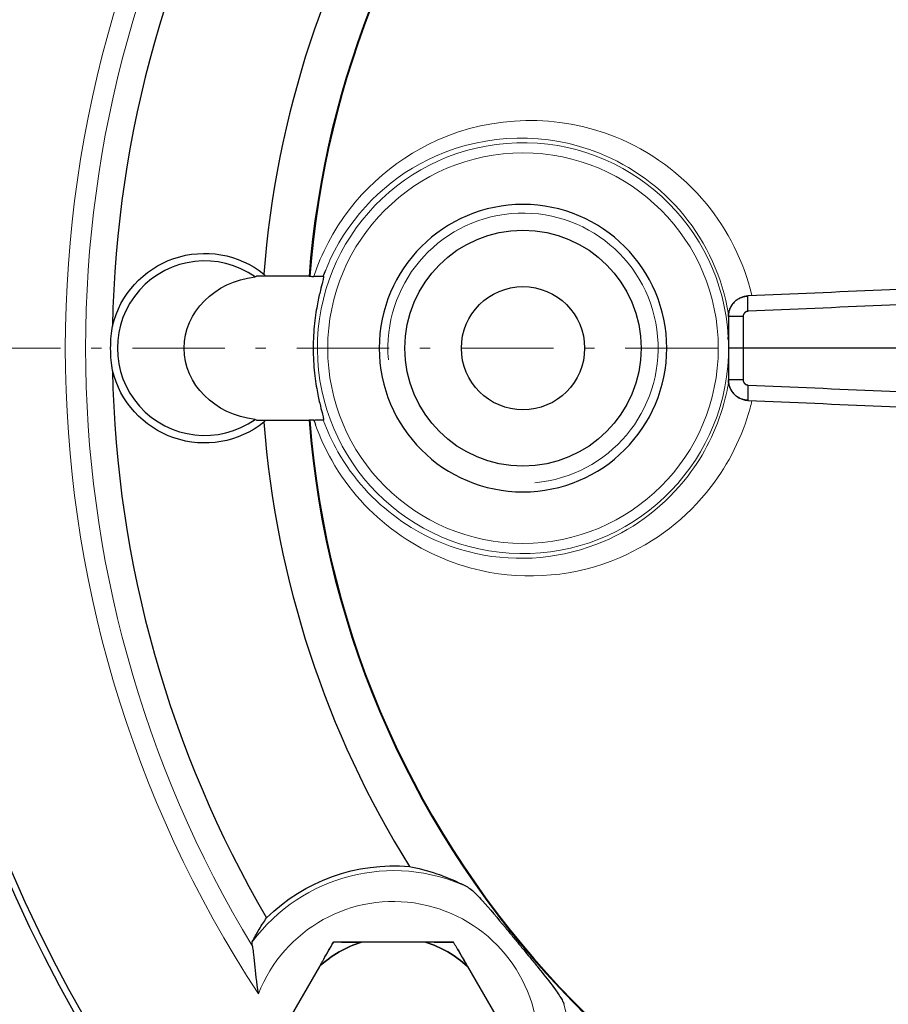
# Model space of a CAD drawing. Header units: millimetres. Extents: x 18 to 610, y -123 to 280.
# Tile 55 of 83: x 383 to 425, y -62 to -14. Entities that reach past the tile are written whole.
import ezdxf

# ---------------------------------------------------------------- set-up
doc = ezdxf.new("R2010")
doc.units = ezdxf.units.MM
doc.linetypes.add('CENTER', pattern=[8, 4.5, -1.5, 0.5, -1.5])
doc.linetypes.add('SOLID', pattern=[0])
doc.styles.add('Arial', font='Arial.ttf', dxfattribs={"height": 7})
doc.dimstyles.get("Standard").update_dxf_attribs({"dimtxt": 5, "dimasz": 5, "dimexe": 0.18, "dimexo": 0.0625, "dimgap": 0.09, "dimtad": 0, "dimtih": 1, "dimtoh": 1, "dimdec": 4, "dimzin": 0, "dimdsep": 46, "dimtxsty": 'Arial', "dimcen": 0.09, "dimadec": 0, "dimazin": 0, "dimtfac": 1, "dimtdec": 4, "dimtofl": 0, "dimtmove": 0, "dimatfit": 3, "dimfxl": 0, "dimtolj": 1, "dimtzin": 0, "dimarcsym": 0})

# ---------------------------------------------------------------- blocks, each defined once
blk = doc.blocks.new('*D3')
at = {"color": 0, "lineweight": -2}
for p, q in [((323.56, -56.067), (323.56, -107.481)), ((560.56, -56.067), (560.56, -107.481)), ((330.56, -105.521), (553.56, -105.521))]:
    blk.add_line(p, q, dxfattribs=at)
at = {"color": 0}
for points in [[(330.56, -104.355), (330.56, -106.688), (323.56, -105.521)], [(553.56, -106.688), (553.56, -104.355), (560.56, -105.521)]]:
    blk.add_solid(points, dxfattribs=at)
at = {"layer": 'Defpoints', "color": 0}
for p in [(323.56, -56.067), (560.56, -56.067), (560.56, -105.521)]:
    blk.add_point(p, dxfattribs=at)
at = {"color": 0, "lineweight": 9, "insert": (366.514, -98.448), "char_height": 7, "attachment_point": 5, "style": 'Arial'}
blk.add_mtext('\\A1;237.0', dxfattribs=at)
blk = doc.blocks.new('*D6')
at = {"color": 0, "lineweight": -2}
for p, q in [((475.144, -86.426), (389.107, 59.337)), ((408.976, 25.674), (471.585, -80.398))]:
    blk.add_line(p, q, dxfattribs=at)
at = {"color": 0}
blk.add_solid([(470.581, -80.991), (472.59, -79.805), (475.144, -86.426)], dxfattribs=at)
at = {"layer": 'Defpoints', "color": 0}
for p in [(408.976, 25.674), (475.144, -86.426)]:
    blk.add_point(p, dxfattribs=at)
at = {"color": 0, "lineweight": 9, "insert": (405.057, 46.609), "char_height": 7, "attachment_point": 5, "rotation": 300.5513, "style": 'Arial'}
blk.add_mtext('\\A1;Ø130.2', dxfattribs=at)
blk = doc.blocks.new('BlockOfCenters_5', base_point=(442.06, -30.376))
at = {"color": 6, "linetype": 'CENTER', "lineweight": 9}
blk.add_lwpolyline([(520.54, -30.376), (363.58, -30.376)], dxfattribs=at)
blk = doc.blocks.new('BlockOfViews_7')
at = {"linetype": 'SOLID', "lineweight": 30}
for p, q in [((396.642, -26.876, 10.227), (394.09, -26.876, 5.442)), ((435.16, -30.376, 73.928), (417.777, -30.376, 73.169)), ((394.09, -33.876, 5.442), (396.642, -33.876, 10.227)), ((402.31, -59.31, 14.467), (399.196, -59.31, 14.467)), ((397.144, -60.495, 14.467), (395.587, -63.191, 14.467)), ((404.362, -60.495, 14.467), (405.919, -63.191, 14.467))]:
    blk.add_line(p, q, dxfattribs=at)
at = {"color": 196, "linetype": 'SOLID', "lineweight": 9, "extrusion": (0, 0, -1)}
blk.add_circle((-407.06, -30.376, -30.427), 9.509, dxfattribs=at)
at = {"linetype": 'SOLID', "lineweight": 30, "extrusion": (0, 0, -1)}
blk.add_circle((-407.06, -30.376, -30.427), 7, dxfattribs=at)
at = {"linetype": 'SOLID', "lineweight": 30}
for centre, radius in [((407.06, -30.376, 29.427), 5.75), ((407.06, -30.376, 20.427), 3)]:
    blk.add_circle(centre, radius, dxfattribs=at)
for centre, radius, start, end in [((442.06, -30.376, -7.773), 65.4, 48.54992, 318.36116), ((442.06, -30.376, 10.227), 65.086, 48.87291, 318.68174), ((442.06, -30.376, 10.227), 45.553, 33.4651, 175.5936), ((442.06, -30.376, 10.227), 45.519, 33.399, 175.5901), ((442.06, -30.376, 2.027), 55, 149.6959, 178.875), ((442.06, -30.376, 2.027), 47.75, 148.0785, 175.6711), ((391.56, -30.376, 6.227), 4.25, 54.7338, 305.2662), ((407.06, -30.376, 29.936), 10.009, 2.2464, 3.0508), ((442.06, -30.376, 2.027), 55, 181.125, 210.3041), ((442.06, -30.376, 2.027), 47.75, 184.3289, 211.9215), ((442.06, -30.376, 10.227), 45.553, 184.4064, 339.4342), ((442.06, -30.376, 10.227), 45.519, 184.4099, 339.4181), ((400.753, -64.376, 14.467), 5.3, 107.0799, 132.9201), ((400.753, -64.376, 14.467), 5.3, 47.0799, 72.9201)]:
    blk.add_arc(centre, radius, start, end, dxfattribs=at)
at = {"color": 196, "linetype": 'SOLID', "lineweight": 9}
for centre, radius, start, end in [((442.06, -30.376, 10.227), 57.285, 146.7024, 213.2976), ((407.06, -30.376, 29.936), 10.009, 3.0508, 357.7536), ((400.753, -64.376, 8.779), 8.551, 65.099, 143.5025), ((400.753, -64.376, 8.779), 8.551, 295.4137, 13.8173)]:
    blk.add_arc(centre, radius, start, end, dxfattribs=at)
at = {"color": 196, "linetype": 'SOLID', "lineweight": 9, "extrusion": (0, 0, -1)}
for centre, radius, start, end in [((-442.06, -30.376, -9.401), 56.3, 328.8077, 31.1923), ((-400.753, -64.376, -10.227), 7.051, 21.2111, 259.8727)]:
    blk.add_arc(centre, radius, start, end, dxfattribs=at)
at = {"linetype": 'SOLID', "lineweight": 9, "extrusion": (0, 0, -1)}
blk.add_arc((-407.06, -30.376, -29.427), 6.58, 355, 265, dxfattribs=at)
at = {"linetype": 'SOLID', "lineweight": 30, "extrusion": (-2.45015e-16, 0, -1)}
for centre, radius, start, end in [((-391.56, -30.376, -2.027), 4.617, 13.5252, 128.6872), ((-391.56, -30.376, -2.027), 4.617, 231.3128, 346.4748), ((-400.753, -64.376, -2.027), 8.786, 45.3209, 95.0791)]:
    blk.add_arc(centre, radius, start, end, dxfattribs=at)
at = {"linetype": 'SOLID', "lineweight": 30, "extrusion": (0, 0, -1)}
for start, end in [(47.0799, 72.9201), (107.0799, 132.9201)]:
    blk.add_arc((-400.753, -64.376, -14.467), 5.3, start, end, dxfattribs=at)
at = {"linetype": 'SOLID', "lineweight": 30, "extrusion": (-0.866025, 0.5, -9.51527e-13)}
blk.add_arc((-144.06, 2.215, -374.184), 12.435, 101.8388, 106.3028, dxfattribs=at)
at = {"linetype": 'SOLID', "lineweight": 30, "extrusion": (1.18332e-12, 1, -5.09917e-12)}
blk.add_arc((-401.319, 2.215, -59.31), 12.435, 75.5633, 80.1731, dxfattribs=at)
at = {"linetype": 'SOLID', "lineweight": 30, "extrusion": (-1.18332e-12, 1, -5.09917e-12)}
blk.add_arc((-400.187, 2.215, -59.31), 12.435, 101.8389, 106.3028, dxfattribs=at)
at = {"linetype": 'SOLID', "lineweight": 30, "extrusion": (0.866025, 0.5, -5.62356e-12)}
blk.add_arc((-256.694, 2.215, 319.941), 12.435, 75.5633, 80.1731, dxfattribs=at)
at = {"linetype": 'SOLID', "lineweight": 30, "extrusion": (0, 0, -1)}
for centre, start_param, end_param in [((394.532, -30.376, 6.227), 1.701746, 4.581439), ((396.68, -30.376, 10.227), 4.702731, 4.711215), ((396.68, -30.376, 10.227), 1.571971, 1.580454)]:
    blk.add_ellipse(centre, major_axis=(3.973, 0), ratio=0.881042, start_param=start_param, end_param=end_param, dxfattribs=at)
at = {"color": 196, "linetype": 'SOLID', "lineweight": 9}
for points, knots in [([(418.202, -27.797, 21.213), (417.809, -26.154, 21.028), (417.035, -24.619, 20.663), (414.786, -21.871, 19.589), (413.229, -20.759, 18.838), (408.766, -18.964, 16.641), (405.61, -19.031, 15.039), (400.697, -21.221, 12.459), (398.762, -22.958, 11.409), (397.297, -25.763, 10.605), (397.065, -26.309, 10.476), (396.876, -26.876, 10.372)], [-71.970865, -71.970865, -71.970865, -71.970865, -66.81395, -66.81395, -60.792894, -60.792894, -50.794362, -50.794362, -42.749305, -42.749305, -40.91228, -40.91228, -40.91228, -40.91228]), ([(397.453, -26.568, 11.293), (397.581, -26.248, 11.37), (397.725, -25.937, 11.457), (398.985, -23.526, 12.216), (400.774, -21.923, 13.279), (405.31, -19.905, 15.893), (408.223, -19.846, 17.515), (412.339, -21.506, 19.741), (413.774, -22.532, 20.501), (415.997, -25.251, 21.669), (416.775, -26.939, 22.071), (417.067, -28.721, 22.222)], [41.593891, 41.593891, 41.593891, 41.593891, 42.749305, 42.749305, 50.794362, 50.794362, 60.792894, 60.792894, 66.81395, 66.81395, 72.78235, 72.78235, 72.78235, 72.78235]), ([(417.066, -32.041, 22.221), (417.008, -32.39, 22.191), (416.933, -32.733, 22.152), (416.489, -34.359, 21.922), (415.88, -35.57, 21.607), (414.002, -38.024, 20.622), (412.563, -39.116, 19.861), (409.007, -40.635, 17.941), (406.829, -40.827, 16.739), (402.06, -39.784, 14.036), (399.53, -38.037, 12.542), (397.771, -34.932, 11.485), (397.531, -34.413, 11.34), (397.335, -33.876, 11.222)], [76.441873, 76.441873, 76.441873, 76.441873, 77.604829, 77.604829, 82.023675, 82.023675, 88.173186, 88.173186, 95.902177, 95.902177, 106.075564, 106.075564, 107.975966, 107.975966, 107.975966, 107.975966]), ([(396.96, -34.118, 10.418), (397.174, -34.717, 10.537), (397.44, -35.294, 10.683), (399.352, -38.672, 11.731), (402.09, -40.566, 13.207), (407.256, -41.701, 15.875), (409.616, -41.496, 17.061), (413.472, -39.851, 18.956), (415.034, -38.669, 19.708), (417.072, -36.008, 20.68), (417.732, -34.695, 20.992), (418.148, -33.176, 21.188), (418.179, -33.052, 21.202), (418.209, -32.926, 21.216)], [-108.028101, -108.028101, -108.028101, -108.028101, -106.075564, -106.075564, -95.902177, -95.902177, -88.173186, -88.173186, -82.023675, -82.023675, -77.604829, -77.604829, -77.212407, -77.212407, -77.212407, -77.212407])]:
    blk.add_open_spline(points, degree=3, knots=knots, dxfattribs=at)
at = {"linetype": 'SOLID', "lineweight": 30}
for points, degree in [([(394.446, -26.772, 2.027), (394.473, -26.806, 2.136), (394.5, -26.84, 2.246), (394.526, -26.875, 2.355)], 3), ([(397.335, -26.876, 11.222), (397.373, -26.773, 11.245), (397.412, -26.67, 11.268), (397.453, -26.568, 11.293)], 3), ([(394.014, -26.906, 6.227), (394.028, -26.889, 5.971), (394.052, -26.877, 5.707), (394.09, -26.876, 5.442)], 3), ([(418.209, -27.826, 21.216), (418.207, -27.816, 21.215), (418.204, -27.806, 21.214), (418.202, -27.797, 21.213)], 3), ([(417.06, -28.833, 72.418), (417.06, -29.605, 72.42), (417.06, -30.376, 72.42)], 2), ([(417.777, -28.831, 73.167), (417.777, -29.604, 73.169), (417.777, -30.376, 73.169)], 2), ([(417.06, -30.376, 72.42), (417.06, -31.147, 72.42), (417.06, -31.919, 72.418)], 2), ([(417.777, -30.376, 73.169), (417.777, -31.148, 73.169), (417.777, -31.921, 73.167)], 2), ([(417.067, -32.031, 22.222), (417.067, -32.034, 22.221), (417.066, -32.038, 22.221), (417.066, -32.041, 22.221)], 3), ([(394.09, -33.876, 5.442), (394.052, -33.875, 5.707), (394.028, -33.864, 5.971), (394.014, -33.846, 6.227)], 3), ([(394.526, -33.877, 2.355), (394.5, -33.912, 2.246), (394.473, -33.947, 2.136), (394.446, -33.98, 2.027)], 3), ([(396.876, -33.876, 10.372), (396.903, -33.957, 10.387), (396.931, -34.038, 10.402), (396.96, -34.118, 10.418)], 3)]:
    blk.add_open_spline(points, degree=degree, dxfattribs=at)
for points, knots in [([(396.675, -26.876, 10.227), (396.678, -26.876, 10.229), (396.681, -26.876, 10.231), (396.747, -26.876, 10.279), (396.811, -26.877, 10.325), (396.876, -26.878, 10.372)], [-8.5856679, -8.5856679, -8.5856679, -8.5856679, -8.5762377, -8.5762377, -8.3401964, -8.3401964, -8.3401964, -8.3401964]), ([(397.335, -26.878, 11.221), (397.337, -26.876, 11.335), (397.34, -26.876, 11.446), (397.349, -26.879, 11.99), (397.35, -26.899, 12.447), (397.335, -26.988, 13.369), (397.319, -27.058, 13.834), (397.269, -27.261, 14.741), (397.235, -27.394, 15.183), (397.151, -27.741, 16.013), (397.102, -27.954, 16.4), (397.027, -28.343, 16.906), (397.001, -28.487, 17.065), (396.952, -28.805, 17.356), (396.928, -28.98, 17.486), (396.887, -29.353, 17.701), (396.87, -29.552, 17.786), (396.848, -29.96, 17.899), (396.842, -30.169, 17.927), (396.842, -30.376, 17.927)], [2.143635, 2.143635, 2.143635, 2.143635, 2.468805, 2.468805, 3.777242, 3.777242, 5.085679, 5.085679, 6.394117, 6.394117, 7.702554, 7.702554, 8.322892, 8.322892, 8.943231, 8.943231, 9.563569, 9.563569, 10.183908, 10.183908, 10.183908, 10.183908]), ([(397.335, -26.878, 11.221), (397.332, -26.879, 11.093), (397.304, -26.882, 10.966), (397.215, -26.883, 10.753), (397.162, -26.883, 10.664), (397.034, -26.881, 10.503), (396.959, -26.879, 10.432), (396.876, -26.878, 10.372)], [0, 0, 0, 0, 0.3848186, 0.3848186, 0.6915455, 0.6915455, 0.9994425, 0.9994425, 0.9994425, 0.9994425]), ([(431.02, -27.267, 72.987), (428.853, -27.361, 72.895), (424.518, -27.55, 72.709), (420.184, -27.74, 72.521), (418.016, -27.834, 72.427)], [0, 0, 0, 0, 6.514585, 13.028925, 13.028925, 13.028925, 13.028925]), ([(417.06, -28.833, 72.418), (417.06, -28.807, 72.418), (417.061, -28.78, 72.418), (417.065, -28.726, 72.418), (417.069, -28.7, 72.418), (417.077, -28.647, 72.418), (417.082, -28.62, 72.418), (417.095, -28.568, 72.418), (417.103, -28.542, 72.418), (417.12, -28.491, 72.418), (417.129, -28.466, 72.418), (417.15, -28.417, 72.418), (417.162, -28.393, 72.418), (417.187, -28.345, 72.419), (417.2, -28.322, 72.419), (417.229, -28.277, 72.419), (417.244, -28.255, 72.419), (417.276, -28.212, 72.419), (417.293, -28.191, 72.42), (417.329, -28.151, 72.42), (417.347, -28.131, 72.42), (417.386, -28.094, 72.421), (417.406, -28.076, 72.421), (417.447, -28.042, 72.421), (417.469, -28.026, 72.421), (417.513, -27.996, 72.422), (417.536, -27.981, 72.422), (417.582, -27.955, 72.423), (417.606, -27.942, 72.423), (417.654, -27.919, 72.423), (417.678, -27.909, 72.424), (417.728, -27.89, 72.424), (417.754, -27.881, 72.424), (417.805, -27.866, 72.425), (417.831, -27.86, 72.425), (417.884, -27.849, 72.426), (417.91, -27.844, 72.426), (417.963, -27.838, 72.427), (417.99, -27.836, 72.427), (418.016, -27.834, 72.427)], [0, 0, 0, 0, 0.080504, 0.080504, 0.161008, 0.161008, 0.241512, 0.241512, 0.322016, 0.322016, 0.40252, 0.40252, 0.483024, 0.483024, 0.563528, 0.563528, 0.644032, 0.644032, 0.724536, 0.724536, 0.805039, 0.805039, 0.885543, 0.885543, 0.966047, 0.966047, 1.046551, 1.046551, 1.127055, 1.127055, 1.207559, 1.207559, 1.288063, 1.288063, 1.368567, 1.368567, 1.449071, 1.449071, 1.529575, 1.529575, 1.529575, 1.529575]), ([(418.016, -27.834, 72.427), (417.953, -27.837, 72.427), (417.858, -27.85, 72.425), (417.736, -27.886, 72.424), (417.647, -27.921, 72.423), (417.562, -27.965, 72.422), (417.481, -28.016, 72.422), (417.406, -28.075, 72.421), (417.337, -28.141, 72.42), (417.274, -28.213, 72.419), (417.218, -28.29, 72.419), (417.17, -28.373, 72.418), (417.131, -28.46, 72.418), (417.099, -28.55, 72.418), (417.069, -28.674, 72.418), (417.06, -28.77, 72.417), (417.06, -28.833, 72.418)], [0, 0, 0, 0, 0.128935, 0.193358, 0.257756, 0.322129, 0.386482, 0.450816, 0.515132, 0.57944, 0.643736, 0.708021, 0.772299, 0.836571, 0.900838, 1.029368, 1.029368, 1.029368, 1.029368]), ([(431.021, -28.009, 73.736), (428.853, -28.105, 73.645), (424.518, -28.296, 73.458), (420.184, -28.486, 73.271), (418.016, -28.581, 73.176)], [0, 0, 0, 0, 6.514585, 13.028925, 13.028925, 13.028925, 13.028925]), ([(418.016, -28.581, 73.176), (418.01, -28.581, 73.176), (418.003, -28.582, 73.176), (417.99, -28.584, 73.175), (417.983, -28.585, 73.175), (417.97, -28.588, 73.175), (417.964, -28.589, 73.174), (417.951, -28.593, 73.174), (417.944, -28.595, 73.173), (417.932, -28.6, 73.173), (417.926, -28.603, 73.173), (417.914, -28.608, 73.172), (417.908, -28.611, 73.172), (417.896, -28.618, 73.171), (417.891, -28.622, 73.171), (417.88, -28.629, 73.171), (417.874, -28.633, 73.17), (417.864, -28.642, 73.17), (417.859, -28.646, 73.17), (417.849, -28.656, 73.169), (417.844, -28.66, 73.169), (417.836, -28.67, 73.169), (417.831, -28.676, 73.169), (417.823, -28.686, 73.168), (417.82, -28.692, 73.168), (417.812, -28.703, 73.168), (417.809, -28.709, 73.168), (417.803, -28.721, 73.168), (417.8, -28.727, 73.168), (417.795, -28.74, 73.167), (417.792, -28.746, 73.167), (417.788, -28.759, 73.167), (417.786, -28.765, 73.167), (417.783, -28.778, 73.167), (417.782, -28.785, 73.167), (417.779, -28.798, 73.167), (417.779, -28.804, 73.167), (417.778, -28.818, 73.167), (417.777, -28.825, 73.167), (417.777, -28.831, 73.167)], [0, 0, 0, 0, 0.019912, 0.019912, 0.0398239, 0.0398239, 0.0597359, 0.0597359, 0.0796479, 0.0796479, 0.0995599, 0.0995599, 0.1194718, 0.1194718, 0.1393838, 0.1393838, 0.1592958, 0.1592958, 0.1792077, 0.1792077, 0.1991197, 0.1991197, 0.2190317, 0.2190317, 0.2389437, 0.2389437, 0.2588556, 0.2588556, 0.2787676, 0.2787676, 0.2986796, 0.2986796, 0.3185915, 0.3185915, 0.3385035, 0.3385035, 0.3584155, 0.3584155, 0.3783275, 0.3783275, 0.3783275, 0.3783275]), ([(418.016, -28.581, 73.176), (418, -28.582, 73.176), (417.977, -28.585, 73.175), (417.946, -28.594, 73.173), (417.924, -28.603, 73.173), (417.903, -28.614, 73.172), (417.883, -28.627, 73.171), (417.864, -28.641, 73.17), (417.846, -28.658, 73.169), (417.831, -28.676, 73.169), (417.817, -28.695, 73.168), (417.805, -28.716, 73.168), (417.795, -28.738, 73.167), (417.787, -28.76, 73.167), (417.78, -28.791, 73.167), (417.777, -28.815, 73.167), (417.777, -28.831, 73.167)], [0, 0, 0, 0, 0.128935, 0.193358, 0.257756, 0.322129, 0.386482, 0.450816, 0.515132, 0.57944, 0.643736, 0.708021, 0.772299, 0.836571, 0.900838, 1.029368, 1.029368, 1.029368, 1.029368]), ([(417.777, -28.831, 73.167), (417.777, -28.858, 73.167), (417.777, -28.886, 73.167), (417.777, -28.94, 73.167), (417.777, -28.967, 73.167), (417.777, -29.021, 73.167), (417.777, -29.048, 73.167), (417.777, -29.102, 73.168), (417.777, -29.129, 73.168), (417.777, -29.184, 73.168), (417.777, -29.211, 73.168), (417.777, -29.265, 73.168), (417.777, -29.292, 73.168), (417.777, -29.346, 73.168), (417.777, -29.373, 73.168), (417.777, -29.428, 73.168), (417.777, -29.455, 73.168), (417.777, -29.509, 73.168), (417.777, -29.536, 73.168), (417.777, -29.59, 73.168), (417.777, -29.617, 73.168), (417.777, -29.671, 73.169), (417.777, -29.699, 73.169), (417.777, -29.753, 73.169), (417.777, -29.78, 73.169), (417.777, -29.834, 73.169), (417.777, -29.861, 73.169), (417.777, -29.915, 73.169), (417.777, -29.942, 73.169), (417.777, -29.997, 73.169), (417.777, -30.024, 73.169), (417.777, -30.078, 73.169), (417.777, -30.105, 73.169), (417.777, -30.159, 73.169), (417.777, -30.186, 73.169), (417.777, -30.241, 73.169), (417.777, -30.268, 73.169), (417.777, -30.322, 73.169), (417.777, -30.349, 73.169), (417.777, -30.376, 73.169)], [0, 0, 0, 0, 0.0061437, 0.0061437, 0.0122874, 0.0122874, 0.0184311, 0.0184311, 0.0245748, 0.0245748, 0.0307185, 0.0307185, 0.0368621, 0.0368621, 0.0430058, 0.0430058, 0.0491495, 0.0491495, 0.0552932, 0.0552932, 0.0614369, 0.0614369, 0.0675806, 0.0675806, 0.0737243, 0.0737243, 0.079868, 0.079868, 0.0860117, 0.0860117, 0.0921554, 0.0921554, 0.098299, 0.098299, 0.1044427, 0.1044427, 0.1105864, 0.1105864, 0.1167301, 0.1167301, 0.1167301, 0.1167301]), ([(387.07, -31.456, 2.027), (387.045, -31.302, 2.154), (387.023, -31.139, 2.262), (386.991, -30.781, 2.423), (386.981, -30.585, 2.472), (386.981, -30.167, 2.472), (386.991, -29.971, 2.423), (387.023, -29.613, 2.262), (387.045, -29.45, 2.154), (387.07, -29.296, 2.027)], [1.289992, 1.289992, 1.289992, 1.289992, 1.882491, 1.882491, 2.509989, 2.509989, 3.137486, 3.137486, 3.729985, 3.729985, 3.729985, 3.729985]), ([(396.842, -30.376, 17.927), (396.842, -30.583, 17.927), (396.848, -30.792, 17.899), (396.87, -31.201, 17.786), (396.887, -31.399, 17.701), (396.928, -31.773, 17.486), (396.952, -31.948, 17.356), (397.001, -32.266, 17.065), (397.027, -32.409, 16.906), (397.102, -32.799, 16.4), (397.151, -33.011, 16.013), (397.235, -33.358, 15.183), (397.269, -33.491, 14.741), (397.319, -33.694, 13.834), (397.335, -33.764, 13.369), (397.35, -33.853, 12.447), (397.349, -33.873, 11.99), (397.34, -33.876, 11.446), (397.337, -33.876, 11.335), (397.335, -33.874, 11.221)], [10.183908, 10.183908, 10.183908, 10.183908, 10.804246, 10.804246, 11.424585, 11.424585, 12.044923, 12.044923, 12.665262, 12.665262, 13.973699, 13.973699, 15.282136, 15.282136, 16.590573, 16.590573, 17.899011, 17.899011, 18.22418, 18.22418, 18.22418, 18.22418]), ([(417.777, -30.376, 73.169), (417.777, -30.403, 73.169), (417.777, -30.43, 73.169), (417.777, -30.485, 73.169), (417.777, -30.512, 73.169), (417.777, -30.566, 73.169), (417.777, -30.593, 73.169), (417.777, -30.647, 73.169), (417.777, -30.674, 73.169), (417.777, -30.728, 73.169), (417.777, -30.756, 73.169), (417.777, -30.81, 73.169), (417.777, -30.837, 73.169), (417.777, -30.891, 73.169), (417.777, -30.918, 73.169), (417.777, -30.972, 73.169), (417.777, -30.999, 73.169), (417.777, -31.054, 73.169), (417.777, -31.081, 73.169), (417.777, -31.135, 73.168), (417.777, -31.162, 73.168), (417.777, -31.216, 73.168), (417.777, -31.243, 73.168), (417.777, -31.298, 73.168), (417.777, -31.325, 73.168), (417.777, -31.379, 73.168), (417.777, -31.406, 73.168), (417.777, -31.46, 73.168), (417.777, -31.487, 73.168), (417.777, -31.541, 73.168), (417.777, -31.569, 73.168), (417.777, -31.623, 73.168), (417.777, -31.65, 73.168), (417.777, -31.704, 73.167), (417.777, -31.731, 73.167), (417.777, -31.785, 73.167), (417.777, -31.812, 73.167), (417.777, -31.867, 73.167), (417.777, -31.894, 73.167), (417.777, -31.921, 73.167)], [0, 0, 0, 0, 0.00334826, 0.00334826, 0.00669652, 0.00669652, 0.01004477, 0.01004477, 0.01339303, 0.01339303, 0.01674129, 0.01674129, 0.02008955, 0.02008955, 0.0234378, 0.0234378, 0.02678606, 0.02678606, 0.03013432, 0.03013432, 0.03348258, 0.03348258, 0.03683084, 0.03683084, 0.04017909, 0.04017909, 0.04352735, 0.04352735, 0.04687561, 0.04687561, 0.05022387, 0.05022387, 0.05357212, 0.05357212, 0.05692038, 0.05692038, 0.06026864, 0.06026864, 0.0636169, 0.0636169, 0.0636169, 0.0636169]), ([(418.016, -32.918, 72.427), (417.99, -32.917, 72.427), (417.963, -32.914, 72.427), (417.91, -32.908, 72.426), (417.884, -32.903, 72.426), (417.831, -32.893, 72.425), (417.805, -32.886, 72.425), (417.754, -32.871, 72.424), (417.728, -32.863, 72.424), (417.678, -32.844, 72.424), (417.654, -32.833, 72.423), (417.606, -32.81, 72.423), (417.582, -32.798, 72.423), (417.536, -32.771, 72.422), (417.513, -32.756, 72.422), (417.469, -32.726, 72.421), (417.447, -32.71, 72.421), (417.406, -32.676, 72.421), (417.386, -32.658, 72.421), (417.347, -32.621, 72.42), (417.329, -32.601, 72.42), (417.293, -32.561, 72.42), (417.276, -32.541, 72.419), (417.244, -32.498, 72.419), (417.229, -32.476, 72.419), (417.2, -32.43, 72.419), (417.187, -32.407, 72.419), (417.162, -32.359, 72.418), (417.15, -32.335, 72.418), (417.129, -32.286, 72.418), (417.12, -32.261, 72.418), (417.103, -32.21, 72.418), (417.095, -32.184, 72.418), (417.082, -32.132, 72.418), (417.077, -32.106, 72.418), (417.069, -32.053, 72.418), (417.065, -32.026, 72.418), (417.061, -31.972, 72.418), (417.06, -31.946, 72.418), (417.06, -31.919, 72.418)], [0, 0, 0, 0, 0.080133, 0.080133, 0.160266, 0.160266, 0.240399, 0.240399, 0.320532, 0.320532, 0.400665, 0.400665, 0.480798, 0.480798, 0.560931, 0.560931, 0.641064, 0.641064, 0.721196, 0.721196, 0.801329, 0.801329, 0.881462, 0.881462, 0.961595, 0.961595, 1.041728, 1.041728, 1.121861, 1.121861, 1.201994, 1.201994, 1.282127, 1.282127, 1.36226, 1.36226, 1.442393, 1.442393, 1.522526, 1.522526, 1.522526, 1.522526]), ([(417.06, -31.919, 72.418), (417.06, -31.982, 72.417), (417.069, -32.078, 72.418), (417.099, -32.202, 72.418), (417.131, -32.292, 72.418), (417.17, -32.379, 72.418), (417.218, -32.462, 72.419), (417.274, -32.539, 72.419), (417.337, -32.612, 72.42), (417.406, -32.677, 72.421), (417.481, -32.736, 72.422), (417.562, -32.788, 72.422), (417.647, -32.831, 72.423), (417.736, -32.866, 72.424), (417.858, -32.902, 72.425), (417.953, -32.915, 72.427), (418.016, -32.918, 72.427)], [0, 0, 0, 0, 0.12853, 0.192797, 0.257069, 0.321347, 0.385632, 0.449928, 0.514236, 0.578552, 0.642886, 0.707239, 0.771612, 0.83601, 0.900433, 1.029368, 1.029368, 1.029368, 1.029368]), ([(417.777, -31.921, 73.167), (417.777, -31.928, 73.167), (417.778, -31.934, 73.167), (417.779, -31.948, 73.167), (417.779, -31.954, 73.167), (417.782, -31.968, 73.167), (417.783, -31.974, 73.167), (417.786, -31.987, 73.167), (417.788, -31.994, 73.167), (417.792, -32.006, 73.167), (417.795, -32.013, 73.167), (417.8, -32.025, 73.168), (417.803, -32.031, 73.168), (417.809, -32.043, 73.168), (417.812, -32.049, 73.168), (417.82, -32.06, 73.168), (417.823, -32.066, 73.168), (417.831, -32.077, 73.169), (417.836, -32.082, 73.169), (417.844, -32.092, 73.169), (417.849, -32.097, 73.169), (417.859, -32.106, 73.17), (417.864, -32.11, 73.17), (417.874, -32.119, 73.17), (417.88, -32.123, 73.171), (417.891, -32.13, 73.171), (417.896, -32.134, 73.171), (417.908, -32.141, 73.172), (417.914, -32.144, 73.172), (417.926, -32.15, 73.173), (417.932, -32.152, 73.173), (417.944, -32.157, 73.173), (417.951, -32.159, 73.174), (417.964, -32.163, 73.174), (417.97, -32.165, 73.175), (417.983, -32.167, 73.175), (417.99, -32.168, 73.175), (418.003, -32.17, 73.176), (418.01, -32.171, 73.176), (418.016, -32.171, 73.176)], [0, 0, 0, 0, 0.00152552, 0.00152552, 0.00305104, 0.00305104, 0.00457656, 0.00457656, 0.00610209, 0.00610209, 0.00762761, 0.00762761, 0.00915313, 0.00915313, 0.01067865, 0.01067865, 0.01220417, 0.01220417, 0.01372969, 0.01372969, 0.01525521, 0.01525521, 0.01678074, 0.01678074, 0.01830626, 0.01830626, 0.01983178, 0.01983178, 0.0213573, 0.0213573, 0.02288282, 0.02288282, 0.02440834, 0.02440834, 0.02593386, 0.02593386, 0.02745939, 0.02745939, 0.02898491, 0.02898491, 0.02898491, 0.02898491]), ([(417.777, -31.921, 73.167), (417.777, -31.937, 73.167), (417.78, -31.961, 73.167), (417.787, -31.992, 73.167), (417.795, -32.014, 73.167), (417.805, -32.036, 73.168), (417.817, -32.057, 73.168), (417.831, -32.076, 73.169), (417.846, -32.094, 73.169), (417.864, -32.111, 73.17), (417.883, -32.126, 73.171), (417.903, -32.138, 73.172), (417.924, -32.149, 73.173), (417.946, -32.158, 73.173), (417.977, -32.167, 73.175), (418, -32.17, 73.176), (418.016, -32.171, 73.176)], [0, 0, 0, 0, 0.12853, 0.192797, 0.257069, 0.321347, 0.385632, 0.449928, 0.514236, 0.578552, 0.642886, 0.707239, 0.771612, 0.83601, 0.900433, 1.029368, 1.029368, 1.029368, 1.029368]), ([(418.016, -32.171, 73.176), (420.184, -32.266, 73.271), (424.518, -32.456, 73.458), (428.853, -32.647, 73.645), (431.021, -32.743, 73.736)], [0, 0, 0, 0, 6.51434, 13.028925, 13.028925, 13.028925, 13.028925]), ([(418.016, -32.918, 72.427), (420.184, -33.012, 72.521), (424.518, -33.202, 72.709), (428.853, -33.391, 72.895), (431.02, -33.486, 72.987)], [0, 0, 0, 0, 6.51434, 13.028925, 13.028925, 13.028925, 13.028925]), ([(396.876, -33.875, 10.372), (396.811, -33.876, 10.325), (396.747, -33.876, 10.279), (396.681, -33.876, 10.231), (396.678, -33.876, 10.229), (396.675, -33.876, 10.227)], [8.3401964, 8.3401964, 8.3401964, 8.3401964, 8.5762377, 8.5762377, 8.5856679, 8.5856679, 8.5856679, 8.5856679]), ([(396.876, -33.875, 10.372), (396.902, -33.874, 10.391), (396.928, -33.874, 10.411), (397.063, -33.871, 10.528), (397.155, -33.869, 10.645), (397.256, -33.869, 10.845), (397.284, -33.87, 10.918), (397.322, -33.872, 11.068), (397.333, -33.873, 11.145), (397.335, -33.874, 11.221)], [0, 0, 0, 0, 0.097746, 0.097746, 0.537325, 0.537325, 0.771407, 0.771407, 1.002655, 1.002655, 1.002655, 1.002655]), ([(401.531, -55.624, 2.027), (401.94, -55.701, 3.171), (402.39, -55.812, 4.369), (403.184, -56.082, 6.3), (403.51, -56.21, 7.048), (404.014, -56.444, 8.111), (404.182, -56.528, 8.451), (404.353, -56.62, 8.779)], [1.040291, 1.040291, 1.040291, 1.040291, 4.553172, 4.553172, 6.829758, 6.829758, 7.937867, 7.937867, 7.937867, 7.937867]), ([(404.353, -56.62, 8.779), (404.423, -56.658, 8.912), (404.506, -56.721, 9.031), (404.719, -56.908, 9.28), (404.879, -57.067, 9.424), (405.438, -57.676, 9.773), (405.838, -58.157, 9.882), (406.319, -58.738, 9.95), (406.436, -58.881, 9.962), (406.617, -59.101, 9.973), (406.681, -59.178, 9.975), (406.798, -59.32, 9.977), (406.851, -59.384, 9.978), (406.964, -59.522, 9.976), (407.025, -59.596, 9.974), (407.187, -59.794, 9.966), (407.29, -59.919, 9.957), (407.512, -60.189, 9.93), (407.632, -60.336, 9.909), (407.97, -60.752, 9.833), (408.194, -61.032, 9.757), (408.61, -61.578, 9.521), (408.759, -61.791, 9.379), (408.909, -62.031, 9.17), (408.953, -62.105, 9.095), (409.018, -62.232, 8.941), (409.042, -62.287, 8.863), (409.056, -62.334, 8.779)], [0, 0, 0, 0, 0.463384, 0.463384, 1.12887, 1.12887, 2.310299, 2.310299, 2.689403, 2.689403, 2.896978, 2.896978, 3.068045, 3.068045, 3.26456, 3.26456, 3.596541, 3.596541, 3.986816, 3.986816, 4.713108, 4.713108, 5.482845, 5.482845, 5.847384, 5.847384, 6.161059, 6.161059, 6.161059, 6.161059]), ([(393.879, -59.29, 8.779), (393.981, -59.089, 7.696), (394.094, -58.884, 6.552), (394.331, -58.491, 4.261), (394.454, -58.301, 3.114), (394.575, -58.129, 2.027)], [0.999786, 0.999786, 0.999786, 0.999786, 4.184941, 4.184941, 7.373204, 7.373204, 7.373204, 7.373204]), ([(393.899, -59.535, 9.401), (393.882, -59.475, 9.306), (393.872, -59.424, 9.204), (393.866, -59.342, 8.995), (393.869, -59.311, 8.888), (393.879, -59.29, 8.779)], [0.000001, 0.000001, 0.000001, 0.000001, 0.3407237, 0.3407237, 0.6743841, 0.6743841, 0.6743841, 0.6743841]), ([(397.828, -59.31, 14.15), (397.816, -59.33, 14.156), (397.804, -59.351, 14.163), (397.781, -59.392, 14.177), (397.769, -59.413, 14.183), (397.745, -59.454, 14.197), (397.733, -59.474, 14.203), (397.709, -59.516, 14.216), (397.697, -59.536, 14.222), (397.673, -59.577, 14.235), (397.662, -59.598, 14.241), (397.638, -59.64, 14.254), (397.626, -59.66, 14.26), (397.602, -59.702, 14.272), (397.59, -59.722, 14.278), (397.566, -59.764, 14.29), (397.554, -59.785, 14.296), (397.53, -59.826, 14.308), (397.518, -59.847, 14.314), (397.494, -59.888, 14.325), (397.482, -59.909, 14.331), (397.458, -59.951, 14.342), (397.446, -59.972, 14.347), (397.422, -60.013, 14.358), (397.41, -60.034, 14.363), (397.386, -60.076, 14.374), (397.374, -60.097, 14.379), (397.35, -60.138, 14.389), (397.338, -60.159, 14.394), (397.313, -60.201, 14.404), (397.301, -60.222, 14.409), (397.277, -60.264, 14.418), (397.265, -60.285, 14.423), (397.241, -60.327, 14.432), (397.229, -60.348, 14.437), (397.205, -60.39, 14.446), (397.192, -60.411, 14.45), (397.168, -60.453, 14.459), (397.156, -60.474, 14.463), (397.144, -60.495, 14.467)], [0, 0, 0, 0, 0.042359, 0.042359, 0.0847181, 0.0847181, 0.1270771, 0.1270771, 0.1694361, 0.1694361, 0.2117951, 0.2117951, 0.2541542, 0.2541542, 0.2965132, 0.2965132, 0.3388722, 0.3388722, 0.3812312, 0.3812312, 0.4235903, 0.4235903, 0.4659493, 0.4659493, 0.5083083, 0.5083083, 0.5506673, 0.5506673, 0.5930264, 0.5930264, 0.6353854, 0.6353854, 0.6777444, 0.6777444, 0.7201034, 0.7201034, 0.7624625, 0.7624625, 0.8048215, 0.8048215, 0.8048215, 0.8048215]), ([(399.196, -59.31, 14.467), (399.172, -59.31, 14.463), (399.148, -59.31, 14.459), (399.099, -59.31, 14.45), (399.075, -59.31, 14.446), (399.027, -59.31, 14.437), (399.002, -59.31, 14.432), (398.954, -59.31, 14.423), (398.93, -59.31, 14.418), (398.881, -59.31, 14.409), (398.857, -59.31, 14.404), (398.809, -59.31, 14.394), (398.785, -59.31, 14.389), (398.737, -59.31, 14.379), (398.713, -59.31, 14.374), (398.664, -59.31, 14.363), (398.64, -59.31, 14.358), (398.592, -59.31, 14.347), (398.568, -59.31, 14.342), (398.52, -59.31, 14.331), (398.496, -59.31, 14.325), (398.448, -59.31, 14.314), (398.424, -59.31, 14.308), (398.376, -59.31, 14.296), (398.352, -59.31, 14.29), (398.304, -59.31, 14.278), (398.281, -59.31, 14.272), (398.233, -59.31, 14.26), (398.209, -59.31, 14.254), (398.161, -59.31, 14.241), (398.137, -59.31, 14.235), (398.089, -59.31, 14.222), (398.066, -59.31, 14.216), (398.018, -59.31, 14.203), (397.994, -59.31, 14.197), (397.947, -59.31, 14.183), (397.923, -59.31, 14.177), (397.876, -59.31, 14.163), (397.852, -59.31, 14.156), (397.828, -59.31, 14.15)], [0, 0, 0, 0, 0.0280098, 0.0280098, 0.0560196, 0.0560196, 0.0840294, 0.0840294, 0.1120392, 0.1120392, 0.1400489, 0.1400489, 0.1680587, 0.1680587, 0.1960685, 0.1960685, 0.2240783, 0.2240783, 0.2520881, 0.2520881, 0.2800979, 0.2800979, 0.3081077, 0.3081077, 0.3361175, 0.3361175, 0.3641273, 0.3641273, 0.3921371, 0.3921371, 0.4201468, 0.4201468, 0.4481566, 0.4481566, 0.4761664, 0.4761664, 0.5041762, 0.5041762, 0.532186, 0.532186, 0.532186, 0.532186]), ([(403.678, -59.31, 14.15), (403.654, -59.31, 14.156), (403.631, -59.31, 14.163), (403.583, -59.31, 14.177), (403.559, -59.31, 14.183), (403.512, -59.31, 14.197), (403.488, -59.31, 14.203), (403.441, -59.31, 14.216), (403.417, -59.31, 14.222), (403.369, -59.31, 14.235), (403.345, -59.31, 14.241), (403.297, -59.31, 14.254), (403.274, -59.31, 14.26), (403.226, -59.31, 14.272), (403.202, -59.31, 14.278), (403.154, -59.31, 14.29), (403.13, -59.31, 14.296), (403.082, -59.31, 14.308), (403.058, -59.31, 14.314), (403.01, -59.31, 14.325), (402.986, -59.31, 14.331), (402.938, -59.31, 14.342), (402.914, -59.31, 14.347), (402.866, -59.31, 14.358), (402.842, -59.31, 14.363), (402.794, -59.31, 14.374), (402.77, -59.31, 14.379), (402.721, -59.31, 14.389), (402.697, -59.31, 14.394), (402.649, -59.31, 14.404), (402.625, -59.31, 14.409), (402.576, -59.31, 14.418), (402.552, -59.31, 14.423), (402.504, -59.31, 14.432), (402.48, -59.31, 14.437), (402.431, -59.31, 14.446), (402.407, -59.31, 14.45), (402.358, -59.31, 14.459), (402.334, -59.31, 14.463), (402.31, -59.31, 14.467)], [0, 0, 0, 0, 0.0423631, 0.0423631, 0.0847261, 0.0847261, 0.1270892, 0.1270892, 0.1694523, 0.1694523, 0.2118154, 0.2118154, 0.2541784, 0.2541784, 0.2965415, 0.2965415, 0.3389046, 0.3389046, 0.3812676, 0.3812676, 0.4236307, 0.4236307, 0.4659938, 0.4659938, 0.5083568, 0.5083568, 0.5507199, 0.5507199, 0.593083, 0.593083, 0.6354461, 0.6354461, 0.6778091, 0.6778091, 0.7201722, 0.7201722, 0.7625353, 0.7625353, 0.8048983, 0.8048983, 0.8048983, 0.8048983]), ([(404.362, -60.495, 14.467), (404.35, -60.474, 14.463), (404.338, -60.453, 14.459), (404.314, -60.411, 14.45), (404.302, -60.39, 14.446), (404.277, -60.348, 14.437), (404.265, -60.327, 14.432), (404.241, -60.285, 14.423), (404.229, -60.264, 14.418), (404.205, -60.222, 14.409), (404.193, -60.201, 14.404), (404.169, -60.159, 14.394), (404.157, -60.138, 14.389), (404.132, -60.097, 14.379), (404.12, -60.076, 14.374), (404.096, -60.034, 14.363), (404.084, -60.013, 14.358), (404.06, -59.972, 14.347), (404.048, -59.951, 14.342), (404.024, -59.909, 14.331), (404.012, -59.888, 14.325), (403.988, -59.847, 14.314), (403.976, -59.826, 14.308), (403.952, -59.785, 14.296), (403.94, -59.764, 14.29), (403.916, -59.722, 14.278), (403.904, -59.702, 14.272), (403.88, -59.66, 14.26), (403.869, -59.639, 14.254), (403.845, -59.598, 14.241), (403.833, -59.577, 14.235), (403.809, -59.536, 14.222), (403.797, -59.516, 14.216), (403.773, -59.474, 14.203), (403.761, -59.454, 14.197), (403.737, -59.413, 14.183), (403.726, -59.392, 14.177), (403.702, -59.351, 14.163), (403.69, -59.33, 14.156), (403.678, -59.31, 14.15)], [0, 0, 0, 0, 0.0280135, 0.0280135, 0.056027, 0.056027, 0.0840405, 0.0840405, 0.112054, 0.112054, 0.1400675, 0.1400675, 0.1680811, 0.1680811, 0.1960946, 0.1960946, 0.2241081, 0.2241081, 0.2521216, 0.2521216, 0.2801351, 0.2801351, 0.3081486, 0.3081486, 0.3361621, 0.3361621, 0.3641756, 0.3641756, 0.3921891, 0.3921891, 0.4202026, 0.4202026, 0.4482162, 0.4482162, 0.4762297, 0.4762297, 0.5042432, 0.5042432, 0.5322567, 0.5322567, 0.5322567, 0.5322567]), ([(394.179, -61.825, 10.227), (394.179, -61.82, 10.227), (394.178, -61.815, 10.227), (394.09, -61.26, 10.226), (394.042, -60.769, 10.145), (393.982, -60.14, 9.913), (393.964, -59.946, 9.806), (393.932, -59.694, 9.604), (393.918, -59.603, 9.509), (393.899, -59.535, 9.401)], [-1.965118, -1.965118, -1.965118, -1.965118, -1.956218, -1.956218, -0.969671, -0.969671, -0.388896, -0.388896, -0.000048, -0.000048, -0.000048, -0.000048])]:
    blk.add_open_spline(points, degree=3, knots=knots, dxfattribs=at)
for points, weights in [([(418.016, -28.581, 73.176), (417.984, -27.836, 73.173), (418.016, -27.834, 72.427)], [1, 0.708922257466, 1]), ([(418.016, -28.581, 73.176), (417.984, -27.836, 73.173), (418.016, -27.834, 72.427)], [1, 0.708922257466, 1]), ([(417.777, -28.831, 73.167), (417.06, -28.831, 73.136), (417.06, -28.833, 72.418)], [1, 0.722333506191, 1]), ([(417.777, -28.831, 73.167), (417.06, -28.831, 73.136), (417.06, -28.833, 72.418)], [1, 0.722333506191, 1]), ([(417.777, -30.376, 73.169), (417.06, -30.376, 73.138), (417.06, -30.376, 72.42)], [1, 0.72236396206, 1]), ([(417.777, -30.376, 73.169), (417.06, -30.376, 73.138), (417.06, -30.376, 72.42)], [1, 0.72236396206, 1]), ([(417.777, -31.921, 73.167), (417.06, -31.921, 73.136), (417.06, -31.919, 72.418)], [1, 0.722333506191, 1]), ([(417.777, -31.921, 73.167), (417.06, -31.921, 73.136), (417.06, -31.919, 72.418)], [1, 0.722333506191, 1]), ([(418.016, -32.171, 73.176), (417.984, -32.916, 73.173), (418.016, -32.918, 72.427)], [1, 0.708922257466, 1]), ([(418.016, -32.171, 73.176), (417.984, -32.916, 73.173), (418.016, -32.918, 72.427)], [1, 0.708922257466, 1])]:
    blk.add_rational_spline(points, weights, degree=2, dxfattribs=at)
blk.add_blockref('BlockOfCenters_5', (442.06, -30.376))

msp = doc.modelspace()

# ---------------------------------------------------------------- block references
msp.add_blockref('BlockOfViews_7', (0, 0))

# ---------------------------------------------------------------- dimensions: what is measured, and where the dimension line sits
at = {"lineweight": 9}
dim = msp.add_diameter_dim_2p(p1=(408.976, 25.674), p2=(475.144, -86.426), dimstyle='Standard', override={"dimtxt": 7, "dimasz": 7, "dimexe": 1.96, "dimexo": 0, "dimgap": 3.5, "dimtad": 1, "dimtih": 0, "dimtoh": 0, "dimdec": 1, "dimlfac": 1, "dimpost": '״<>', "dimse1": 0, "dimse2": 0, "dimtofl": 1}, dxfattribs=at)
dim.commit()
dim.dimension.update_dxf_attribs({"geometry": '*D6', "text_midpoint": (398.799, 42.916), "dimtype": 163})
dim = msp.add_linear_dim(base=(560.56, -105.521), p1=(323.56, -56.067), p2=(560.56, -56.067), dimstyle='Standard', override={"dimtxt": 7, "dimasz": 7, "dimexe": 1.96, "dimexo": 0, "dimgap": 3.5, "dimtad": 1, "dimtih": 0, "dimtoh": 1, "dimdec": 1, "dimlfac": 1, "dimpost": '<>', "dimsah": 1, "dimse1": 0, "dimse2": 0, "dimtix": 1}, dxfattribs=at)
dim.commit()
dim.dimension.update_dxf_attribs({"geometry": '*D3', "text_midpoint": (366.514, -105.521), "dimtype": 160})

doc.saveas('drawing.dxf')
